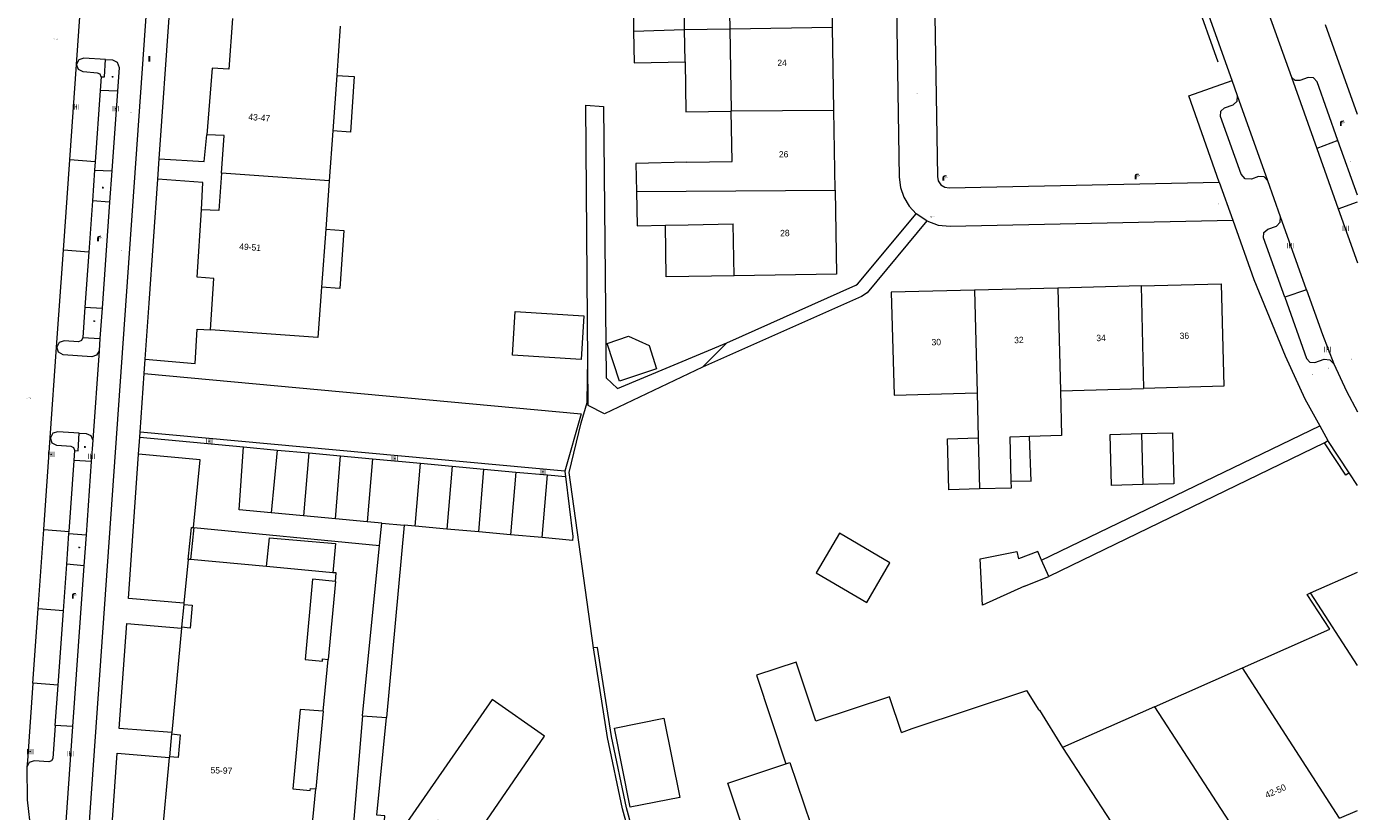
# Model space of a CAD drawing. Header units: metres. Extents: x 197457 to 198138, y 353986 to 354984.
# Tile 162 of 217: x 198033 to 198138, y 354370 to 354432. Entities that reach past the tile are written whole.
import ezdxf
from ezdxf.enums import TextEntityAlignment as Align

# ---------------------------------------------------------------- set-up
doc = ezdxf.new("R2010")
doc.units = ezdxf.units.M
doc.header["$MEASUREMENT"] = 0
for name, color, linetype, lineweight, true_color in [('afsluitpaal', 7, 'Continuous', 0, 0xde7233), ('benzine-   olieput', 7, 'Continuous', 0, 0x104b6e), ('kolk', 7, 'Continuous', 0, 0x104b6e), ('lichtmast', 7, 'Continuous', 0, 0x104b6e), ('verkeersbordpaal', 7, 'Continuous', 0, 0x104b6e)]:
    doc.layers.add(name, color=color, linetype=linetype, lineweight=lineweight, true_color=true_color)
for name, color, linetype, lineweight in [('bijgebouw', 1, 'Continuous', 13), ('Grens gebouw op maaiveld onder overbouw', 1, 'Continuous', 13), ('grens individueel parkeervak', 7, 'Continuous', 0), ('Grens maaiveld', 253, 'Continuous', 0), ('grens WOZ object', 7, 'Continuous', 0), ('hoofdgebouw', 1, 'Continuous', 0), ('Hoogtepunt', 7, 'Continuous', 0), ('huisnummerreeks BGT', 7, 'Continuous', 0), ('kant muur', 30, 'Continuous', 0), ('kant muur geen IMGeo', 30, 'Continuous', 0), ('kant verharding', 7, 'Continuous', 0), ('molgoot weginrichtingselement lijn', 7, 'Continuous', 0), ('muur breder dan 30cm', 30, 'Continuous', 0), ('overbouw', 1, 'Continuous', 13), ('raster geen IMGeo', 7, 'Continuous', 0), ('schutting geen IMGeo', 7, 'Continuous', 0), ('tussenmuur', 1, 'Continuous', 13), ('tussenmuur bijgebouw (GBKN Zuid)', 1, 'Continuous', 13), ('vlakafsluiter', 1, 'Continuous', 0), ('waterleidingput', 132, 'Continuous', 0), ('weginrichtingselement', 7, 'Continuous', 0)]:
    doc.layers.add(name, color=color, linetype=linetype, lineweight=lineweight)
doc.styles.add('Style-STANDARD', font='STANDARD.shx')
doc.styles.add('Style-WORKING', font='WORKING.shx')

# ---------------------------------------------------------------- blocks, each defined once
blk = doc.blocks.new('kolk')
at = {"layer": 'kolk', "linetype": 'Continuous', "lineweight": 0, "true_color": 0xbd2877}
for points in [[(-0.49, -0.43), (-0.49, 0), (-0.49, 0.42), (-0.4, 0.42), (-0.4, 0), (-0.4, -0.43)], [(-0.19, -0.43), (-0.19, 0), (-0.19, 0.42), (-0.11, 0.42), (-0.11, 0), (-0.11, -0.43)], [(0.11, -0.43), (0.11, 0), (0.11, 0.42), (0.19, 0.42), (0.19, 0), (0.19, -0.43)], [(0.4, -0.43), (0.4, 0), (0.4, 0.42), (0.49, 0.42), (0.49, 0), (0.49, -0.43)]]:
    blk.add_hatch(color=232, dxfattribs=at).paths.add_polyline_path(points)
at = {"layer": 'kolk', "linetype": 'Continuous', "lineweight": 0, "true_color": 0x681648}
blk.add_hatch(color=219, dxfattribs=at).paths.add_polyline_path([(0.1, 0, 1), (-0.1, 0, 1)])
blk = doc.blocks.new('benzineolieput')
at = {"layer": 'benzine-   olieput', "linetype": 'Continuous', "lineweight": 0, "true_color": 0xbd2877}
h = blk.add_hatch(color=232, dxfattribs=at)
edge = h.paths.add_edge_path()
edge.add_spline(control_points=[(0.4, 0), (0.4, 0), (0.4, 0.1), (0.4, 0.2), (0.3, 0.3), (0.1, 0.3), (0, 0.3), (-0.2, 0.3), (-0.3, 0.2), (-0.4, 0.1), (-0.4, 0.1), (-0.4, -0.1), (-0.4, -0.1), (-0.3, -0.2), (-0.3, -0.3), (-0.1, -0.3), (0, -0.3), (0.3, -0.3), (0.4, -0.2), (0.4, -0.1), (0.4, 0), (0.4, 0)], knot_values=[0, 0, 0, 0, 0.060484, 0.060484, 0.178041, 0.178041, 0.295599, 0.295599, 0.413157, 0.413157, 0.498623, 0.498623, 0.584089, 0.584089, 0.669555, 0.669555, 0.808438, 0.808438, 0.94732, 0.94732, 1, 1, 1, 1], degree=3, periodic=0)
edge = h.paths.add_edge_path(flags=16)
edge.add_ellipse((0, 0), major_axis=(0.392, 0), ratio=0.689655, start_angle=0, end_angle=360)
h = blk.add_hatch(color=232, dxfattribs=at)
h.paths.add_polyline_path([(-0.1, -0.1, -0.572477), (-0.1, 0.1, 0.381612), (-0.1, 0.2), (-0.2, 0.2), (-0.2, -0.2), (-0.1, -0.2, 0.381612)])
h.paths.add_polyline_path([(-0.1, -0.1), (-0.2, -0.1), (-0.2, 0), (-0.1, 0, -1)], flags=16)
h.paths.add_polyline_path([(-0.1, 0), (-0.2, 0), (-0.2, 0.1), (-0.1, 0.1, -1)], flags=16)
at = {"layer": 'benzine-   olieput', "linetype": 'Continuous', "lineweight": 0, "true_color": 0x681648}
blk.add_hatch(color=219, dxfattribs=at).paths.add_polyline_path([(0.1, 0, 1), (-0.1, 0, 1)])
at = {"layer": 'benzine-   olieput', "linetype": 'Continuous', "lineweight": 0, "true_color": 0xbd2877}
h = blk.add_hatch(color=232, dxfattribs=at)
h.paths.add_polyline_path([(0.3, -0.1), (0.3, 0.1, 1), (0.1, 0.1), (0.1, 0.1, -0.377964), (0.1, -0.1), (0.1, -0.1, 1)])
h.paths.add_polyline_path([(0.1, -0.1), (0.1, 0.1, -1), (0.2, 0.1), (0.2, -0.1, -1)], flags=16)
blk = doc.blocks.new('lichtmast')
at = {"layer": 'lichtmast', "linetype": 'Continuous', "lineweight": 0, "true_color": 0xbd2877}
for points in [[(0.15, 0.42, -0.344151), (0.3, 0.61), (0.43, 0.64, 0.960861), (0.4, 0.79), (0.1, 0.74, 0.366629), (-0.15, 0.45), (-0.15, -0.1), (0, -0.1, -0.414214), (-0.1, 0, -1), (0.1, 0, -0.414214), (0, -0.1), (0.15, -0.1)], [(0.35, 0.55, 1), (0.3, 0.56), (0.23, 0.32, 1), (0.28, 0.31)], [(0.42, 0.58, 1), (0.38, 0.57), (0.44, 0.33, 1), (0.48, 0.34)], [(0.49, 0.61, 1), (0.45, 0.58), (0.63, 0.4, 1), (0.66, 0.43)]]:
    blk.add_hatch(color=232, dxfattribs=at).paths.add_polyline_path(points)
at = {"layer": 'lichtmast', "linetype": 'Continuous', "lineweight": 0, "true_color": 0x681648}
blk.add_hatch(color=219, dxfattribs=at).paths.add_polyline_path([(-0.1, 0, 1), (0.1, 0, 1)])
blk = doc.blocks.new('afsluitpaal')
at = {"layer": 'afsluitpaal', "linetype": 'Continuous', "lineweight": 0, "true_color": 0xbd2877}
blk.add_hatch(color=232, dxfattribs=at).paths.add_polyline_path([(0.2, 0.6, 1), (-0.1, 0.6), (-0.1, 0.1), (-0.3, 0.1), (-0.3, -0.1), (0, -0.1, -0.414214), (-0.1, 0, -1), (0.1, 0, -0.414214), (0, -0.1), (0.3, -0.1), (0.3, 0.1), (0.2, 0.1)])
at = {"layer": 'afsluitpaal', "linetype": 'Continuous', "lineweight": 0, "true_color": 0x681648}
blk.add_hatch(color=219, dxfattribs=at).paths.add_polyline_path([(0.1, 0, 1), (-0.1, 0, 1)])
blk = doc.blocks.new('waterleidingput')
at = {"layer": 'waterleidingput', "linetype": 'Continuous', "lineweight": 0, "true_color": 0x248bcb}
h = blk.add_hatch(color=142, dxfattribs=at)
edge = h.paths.add_edge_path()
edge.add_spline(control_points=[(0.4, 0), (0.4, 0), (0.4, 0.1), (0.4, 0.2), (0.3, 0.3), (0.1, 0.3), (0, 0.3), (-0.2, 0.3), (-0.3, 0.2), (-0.4, 0.1), (-0.4, 0.1), (-0.4, -0.1), (-0.4, -0.1), (-0.3, -0.2), (-0.3, -0.3), (-0.1, -0.3), (0, -0.3), (0.3, -0.3), (0.4, -0.2), (0.4, -0.1), (0.4, 0), (0.4, 0)], knot_values=[0, 0, 0, 0, 0.060484, 0.060484, 0.178041, 0.178041, 0.295599, 0.295599, 0.413157, 0.413157, 0.498623, 0.498623, 0.584089, 0.584089, 0.669555, 0.669555, 0.808438, 0.808438, 0.94732, 0.94732, 1, 1, 1, 1], degree=3, periodic=0)
edge = h.paths.add_edge_path(flags=16)
edge.add_ellipse((0, 0), major_axis=(0.392, 0), ratio=0.689655, start_angle=0, end_angle=360)
for points in [[(-0.1, -0.1, -0.141608), (-0.1, 0), (-0.1, -0.1), (-0.2, 0.2), (-0.2, 0.2), (-0.1, -0.2), (-0.1, -0.2)], [(0, 0.2), (0, 0.2), (-0.1, 0.1, -0.269854), (0, 0.1)], [(0.2, 0.2), (0.2, 0.2), (0.1, -0.1), (0.1, 0, -0.141608), (0, -0.1), (0.1, -0.2), (0.1, -0.2)]]:
    blk.add_hatch(color=142, dxfattribs=at).paths.add_polyline_path(points)
at = {"layer": 'waterleidingput', "linetype": 'Continuous', "lineweight": 0, "true_color": 0x104b6e}
blk.add_hatch(color=156, dxfattribs=at).paths.add_polyline_path([(0.1, 0, 1), (-0.1, 0, 1)])
blk = doc.blocks.new('paal')
at = {"layer": 'verkeersbordpaal', "linetype": 'Continuous', "lineweight": 0, "true_color": 0xbd2877}
blk.add_hatch(color=232, dxfattribs=at).paths.add_polyline_path([(0.15, 0.8), (-0.15, 0.8), (-0.15, -0.1), (0, -0.1, -0.414214), (-0.1, 0, -1), (0.1, 0, -0.414214), (0, -0.1), (0.15, -0.1)])
at = {"layer": 'verkeersbordpaal', "linetype": 'Continuous', "lineweight": 0, "true_color": 0x681648}
blk.add_hatch(color=219, dxfattribs=at).paths.add_polyline_path([(-0.1, 0, 1), (0.1, 0, 1)])

msp = doc.modelspace()

# ---------------------------------------------------------------- linework, layer by layer
at = {"layer": 'bijgebouw', "linetype": 'Continuous', "lineweight": 13, "flags": 128}
for points in [[(198084.998, 354431.457), (198084.959, 354433.849), (198080.96, 354433.783), (198081, 354431.335)], [(198081, 354431.335), (198081.04, 354428.864), (198085.04, 354428.93)], [(198076.898, 354405.566), (198071.508, 354405.907), (198071.724, 354409.342), (198077.115, 354409.002), (198076.898, 354405.566)], [(198120.93, 354395.77), (198118.48, 354395.704), (198118.374, 354399.703), (198120.823, 354399.769)], [(198120.823, 354399.769), (198123.272, 354399.834), (198123.379, 354395.835), (198120.93, 354395.77)], [(198108.139, 354395.428), (198105.716, 354395.364), (198105.609, 354399.362), (198108.038, 354399.427)], [(198083.383, 354377.431), (198084.618, 354371.226), (198080.731, 354370.452), (198079.496, 354376.657), (198083.383, 354377.431)]]:
    msp.add_lwpolyline(points, dxfattribs=at)
at = {"layer": 'Grens gebouw op maaiveld onder overbouw', "linetype": 'Continuous', "lineweight": 13}
msp.add_line((198136.366, 354369.581), (198137.766, 354370.206), dxfattribs=at)
at = {"layer": 'Grens gebouw op maaiveld onder overbouw', "linetype": 'Continuous', "lineweight": 13, "flags": 128}
for points in [[(198057.625, 354388.17), (198055.836, 354388.332), (198055.246, 354382.039), (198056.6, 354381.912), (198056.616, 354382.081), (198057.044, 354382.035)], [(198045.725, 354386.357), (198046.4, 354386.295), (198046.238, 354384.501), (198045.561, 354384.565)], [(198056.663, 354377.985), (198054.869, 354378.127), (198054.291, 354371.891), (198055.645, 354371.762), (198055.66, 354371.922), (198056.088, 354371.881)], [(198044.771, 354376.205), (198045.448, 354376.141), (198045.277, 354374.339), (198044.599, 354374.41)]]:
    msp.add_lwpolyline(points, dxfattribs=at)
at = {"layer": 'grens individueel parkeervak', "linetype": 'Continuous', "lineweight": 0}
for p, q in [((198036.792, 354421.239), (198037.32, 354428.722)), ((198037.327, 354428.721), (198037.32, 354428.722)), ((198039.244, 354427.746), (198039.17, 354426.688)), ((198132.59, 354427.718), (198134.576, 354422.131)), ((198039.17, 354426.688), (198038.779, 354421.094)), ((198130.739, 354419.59), (198128.366, 354426.267)), ((198136.24, 354422.759), (198134.576, 354422.131)), ((198137.766, 354418.463), (198136.24, 354422.759)), ((198134.576, 354422.131), (198136.261, 354417.388)), ((198036.292, 354414.152), (198036.792, 354421.239)), ((198038.779, 354421.094), (198036.792, 354421.239)), ((198038.779, 354421.094), (198038.734, 354420.444)), ((198038.734, 354420.444), (198038.565, 354418.031)), ((198038.565, 354418.031), (198038.282, 354413.99)), ((198136.261, 354417.388), (198137.766, 354417.952)), ((198136.261, 354417.388), (198137.766, 354413.156)), ((198133.772, 354411.054), (198131.739, 354416.775)), ((198035.755, 354406.54), (198036.292, 354414.152)), ((198038.282, 354413.99), (198036.292, 354414.152)), ((198038.282, 354413.99), (198037.981, 354409.687)), ((198133.772, 354411.054), (198132.079, 354410.456)), ((198037.981, 354409.687), (198037.814, 354407.3)), ((198035.772, 354406.54), (198035.755, 354406.54)), ((198034.747, 354392.24), (198035.253, 354399.421)), ((198035.272, 354399.42), (198035.253, 354399.421)), ((198050.416, 354398.719), (198053.048, 354398.476)), ((198036.738, 354392.089), (198037.137, 354397.666)), ((198037.137, 354397.666), (198037.192, 354398.428)), ((198053.048, 354398.476), (198052.575, 354393.554)), ((198053.048, 354398.476), (198055.54, 354398.245)), ((198055.54, 354398.245), (198055.108, 354393.316)), ((198055.54, 354398.245), (198058.03, 354398.015)), ((198057.62, 354393.079), (198058.03, 354398.015)), ((198058.03, 354398.015), (198060.536, 354397.784)), ((198060.536, 354397.784), (198060.099, 354392.846)), ((198063.868, 354392.499), (198064.283, 354397.438)), ((198064.283, 354397.438), (198066.782, 354397.207)), ((198066.782, 354397.207), (198066.357, 354392.275)), ((198066.782, 354397.207), (198069.267, 354396.977)), ((198068.861, 354392.049), (198069.267, 354396.977)), ((198069.267, 354396.977), (198071.757, 354396.747)), ((198071.757, 354396.747), (198071.348, 354391.824)), ((198071.757, 354396.747), (198074.249, 354396.517)), ((198073.839, 354391.6), (198074.249, 354396.517)), ((198074.249, 354396.517), (198075.666, 354396.386)), ((198055.108, 354393.316), (198052.575, 354393.554)), ((198057.62, 354393.079), (198055.108, 354393.316)), ((198060.099, 354392.846), (198057.62, 354393.079)), ((198066.357, 354392.275), (198063.868, 354392.499)), ((198068.861, 354392.049), (198066.357, 354392.275)), ((198034.307, 354386.013), (198034.747, 354392.24)), ((198034.747, 354392.24), (198036.738, 354392.089)), ((198036.554, 354389.516), (198036.727, 354391.936)), ((198036.727, 354391.936), (198036.738, 354392.089)), ((198071.348, 354391.824), (198068.861, 354392.049)), ((198073.839, 354391.6), (198071.348, 354391.824)), ((198036.291, 354385.847), (198036.554, 354389.516)), ((198033.896, 354380.186), (198034.307, 354386.013)), ((198036.291, 354385.847), (198034.307, 354386.013)), ((198035.874, 354380.02), (198036.291, 354385.847)), ((198035.874, 354380.02), (198033.896, 354380.186)), ((198035.648, 354376.873), (198035.874, 354380.02))]:
    msp.add_line(p, q, dxfattribs=at)
at = {"layer": 'grens individueel parkeervak', "linetype": 'Continuous', "lineweight": 0, "flags": 128}
for points in [[(198039.244, 354427.746), (198039.164, 354427.953), (198038.965, 354428.051), (198037.829, 354428.145), (198037.462, 354428.332), (198037.327, 354428.721)], [(198136.24, 354422.759), (198134.601, 354427.375), (198134.328, 354427.68), (198133.919, 354427.704), (198133.247, 354427.475), (198132.875, 354427.479), (198132.59, 354427.718)], [(198130.739, 354419.59), (198130.448, 354419.904), (198130.021, 354419.927), (198129.462, 354419.727), (198128.974, 354419.751), (198128.647, 354420.113), (198127.032, 354424.649), (198127.052, 354425.053), (198127.351, 354425.324), (198128.029, 354425.57), (198128.337, 354425.851), (198128.366, 354426.267)], [(198132.079, 354410.456), (198130.416, 354415.133), (198130.437, 354415.536), (198130.738, 354415.806), (198131.414, 354416.042), (198131.722, 354416.344), (198131.739, 354416.775)], [(198132.079, 354410.456), (198133.782, 354405.668), (198134.046, 354405.374), (198134.441, 354405.35), (198135.151, 354405.592), (198135.599, 354405.563), (198135.919, 354405.249)], [(198133.772, 354411.054), (198135.022, 354407.538), (198135.919, 354405.249)], [(198037.814, 354407.3), (198037.701, 354407.079), (198037.483, 354406.962), (198036.361, 354407.033), (198035.965, 354406.908), (198035.772, 354406.54)], [(198037.192, 354398.428), (198037.115, 354398.652), (198036.896, 354398.744), (198035.775, 354398.824), (198035.404, 354399.021), (198035.272, 354399.42)], [(198052.575, 354393.554), (198050.083, 354393.789), (198050.416, 354398.719)], [(198075.666, 354396.386), (198076.238, 354391.679), (198076.218, 354391.385), (198073.839, 354391.6)], [(198033.896, 354380.186), (198033.462, 354374.093), (198033.433, 354373.591)], [(198035.648, 354376.873), (198035.462, 354374.271), (198035.356, 354374.079), (198035.152, 354374), (198033.997, 354374.08), (198033.615, 354373.951), (198033.433, 354373.591)]]:
    msp.add_lwpolyline(points, dxfattribs=at)
at = {"layer": 'Grens maaiveld', "linetype": 'Continuous', "lineweight": 0}
for p, q in [((198075.624, 354396.813), (198042.301, 354399.87)), ((198135.191, 354399.038), (198135.461, 354399.217)), ((198137.118, 354396.691), (198135.461, 354399.217)), ((198045.725, 354386.357), (198045.561, 354384.565)), ((198044.771, 354376.205), (198044.599, 354374.41))]:
    msp.add_line(p, q, dxfattribs=at)
at = {"layer": 'Grens maaiveld', "linetype": 'Continuous', "lineweight": 0, "flags": 128}
for points in [[(198137.118, 354396.691), (198136.851, 354396.515), (198135.191, 354399.038)], [(198052.211, 354389.33), (198052.441, 354391.598), (198057.629, 354391.13), (198057.424, 354388.852)]]:
    msp.add_lwpolyline(points, dxfattribs=at)
at = {"layer": 'grens WOZ object', "linetype": 'Continuous', "lineweight": 0}
for p, q in [((198084.998, 354431.457), (198088.548, 354431.515)), ((198085.04, 354428.93), (198084.998, 354431.457)), ((198088.548, 354431.515), (198088.661, 354425.1)), ((198057.727, 354427.869), (198057.414, 354423.511)), ((198088.662, 354425.063), (198088.661, 354425.1)), ((198056.86, 354415.797), (198056.534, 354411.247)), ((198083.494, 354416.112), (198085.29, 354416.148)), ((198085.29, 354416.148), (198088.817, 354416.22)), ((198088.889, 354412.147), (198088.817, 354416.22)), ((198078.925, 354406.82), (198080.602, 354407.396)), ((198080.602, 354407.396), (198082.213, 354406.681)), ((198079.904, 354403.875), (198078.925, 354406.82)), ((198082.213, 354406.681), (198082.796, 354404.845)), ((198082.796, 354404.845), (198079.904, 354403.875)), ((198112.059, 354399.537), (198110.507, 354399.493)), ((198110.507, 354399.493), (198110.599, 354396.046)), ((198108.193, 354389.941), (198111.061, 354390.519)), ((198111.061, 354390.519), (198111.193, 354389.934)), ((198108.371, 354386.294), (198108.193, 354389.941)), ((198113.566, 354388.554), (198113.003, 354389.824)), ((198111.672, 354387.806), (198113.566, 354388.554)), ((198111.672, 354387.806), (198108.371, 354386.294))]:
    msp.add_line(p, q, dxfattribs=at)
at = {"layer": 'grens WOZ object', "linetype": 'Continuous', "lineweight": 0, "flags": 128}
for points in [[(198085.04, 354428.93), (198085.105, 354425.005), (198088.662, 354425.063)], [(198057.727, 354427.869), (198059.103, 354427.776), (198058.81, 354423.417), (198057.414, 354423.511)], [(198056.86, 354415.797), (198058.279, 354415.696), (198057.955, 354411.146), (198056.534, 354411.247)], [(198088.889, 354412.147), (198083.566, 354412.053), (198083.494, 354416.112)], [(198110.599, 354396.046), (198112.179, 354396.042), (198112.059, 354399.537)], [(198097.156, 354391.943), (198095.335, 354388.842), (198099.287, 354386.521), (198101.108, 354389.622), (198097.156, 354391.943)], [(198113.003, 354389.824), (198112.701, 354390.507), (198111.193, 354389.934)]]:
    msp.add_lwpolyline(points, dxfattribs=at)
at = {"layer": 'hoofdgebouw', "linetype": 'Continuous', "lineweight": 0}
for p, q in [((198088.435, 354437.92), (198088.548, 354431.515)), ((198096.607, 354431.656), (198096.504, 354438.067)), ((198058.004, 354431.735), (198057.727, 354427.869)), ((198096.712, 354425.144), (198096.607, 354431.656)), ((198088.731, 354421.119), (198088.662, 354425.063)), ((198096.814, 354418.87), (198096.712, 354425.144)), ((198057.414, 354423.511), (198057.133, 354419.597)), ((198085.19, 354421.047), (198088.731, 354421.119)), ((198057.133, 354419.597), (198056.86, 354415.797)), ((198114.274, 354411.187), (198107.746, 354411.02)), ((198120.802, 354411.354), (198114.274, 354411.187)), ((198107.949, 354402.951), (198108.038, 354399.427)), ((198114.474, 354403.129), (198121.004, 354403.307)), ((198046.066, 354389.893), (198045.735, 354386.457)), ((198046.266, 354389.875), (198046.066, 354389.893)), ((198052.211, 354389.33), (198046.266, 354389.875)), ((198057.424, 354388.852), (198052.211, 354389.33)), ((198134.094, 354387.267), (198137.766, 354388.886)), ((198045.735, 354386.457), (198045.725, 354386.357)), ((198045.555, 354384.498), (198044.78, 354376.303)), ((198045.561, 354384.565), (198045.555, 354384.498)), ((198056.663, 354377.985), (198057.044, 354382.035)), ((198121.856, 354378.324), (198128.753, 354381.379)), ((198102.863, 354376.617), (198111.854, 354379.598)), ((198112.817, 354378.063), (198111.854, 354379.598)), ((198121.856, 354378.324), (198114.653, 354375.134)), ((198044.78, 354376.303), (198044.771, 354376.205)), ((198102.017, 354376.305), (198102.863, 354376.617)), ((198044.593, 354374.351), (198043.817, 354366.125)), ((198044.599, 354374.41), (198044.593, 354374.351)), ((198055.703, 354367.833), (198056.088, 354371.881))]:
    msp.add_line(p, q, dxfattribs=at)
at = {"layer": 'hoofdgebouw', "linetype": 'Continuous', "lineweight": 0, "flags": 128}
for points in [[(198049.553, 354432.342), (198049.269, 354428.352), (198047.957, 354428.433), (198047.525, 354423.193)], [(198048.689, 354420.203), (198048.898, 354423.15), (198047.525, 354423.193)], [(198085.19, 354421.047), (198081.181, 354420.966), (198081.226, 354418.754)], [(198048.689, 354420.203), (198048.479, 354417.256), (198047.122, 354417.31)], [(198081.226, 354418.754), (198081.281, 354416.067), (198083.494, 354416.112)], [(198096.814, 354418.87), (198096.92, 354412.277), (198088.889, 354412.147)], [(198047.813, 354407.906), (198048.099, 354411.93), (198046.769, 354412.039), (198047.122, 354417.31)], [(198056.534, 354411.247), (198056.25, 354407.293), (198047.813, 354407.906)], [(198120.802, 354411.354), (198127.075, 354411.515), (198127.281, 354403.477), (198121.004, 354403.307)], [(198107.746, 354411.02), (198101.21, 354410.853), (198101.43, 354402.774), (198107.949, 354402.951)], [(198114.474, 354403.129), (198114.561, 354399.607), (198112.059, 354399.537)], [(198110.599, 354396.046), (198110.614, 354395.494), (198108.139, 354395.428)], [(198057.625, 354388.17), (198057.685, 354388.828), (198057.424, 354388.852)], [(198128.753, 354381.379), (198135.608, 354384.415), (198133.827, 354387.149), (198134.094, 354387.267)], [(198102.017, 354376.305), (198101.086, 354379.114), (198095.305, 354377.198), (198093.766, 354381.841), (198090.647, 354380.807), (198092.953, 354373.851)], [(198112.817, 354378.063), (198112.845, 354378.073), (198114.653, 354375.134)], [(198090.559, 354365.854), (198088.407, 354372.345), (198092.953, 354373.851)]]:
    msp.add_lwpolyline(points, dxfattribs=at)
at = {"layer": 'kant muur', "linetype": 'Continuous', "lineweight": 0}
for p in [(198135.191, 354399.038), (198137.118, 354396.691)]:
    msp.add_line(p, (198135.461, 354399.217), dxfattribs=at)
at = {"layer": 'kant muur', "linetype": 'Continuous', "lineweight": 0, "flags": 128}
msp.add_lwpolyline([(198137.118, 354396.691), (198136.851, 354396.515), (198135.191, 354399.038)], dxfattribs=at)
at = {"layer": 'kant muur geen IMGeo', "linetype": 'Continuous', "lineweight": 0, "flags": 128}
for points in [[(198082.269, 354362.499), (198082.578, 354362.583), (198080.447, 354370.398), (198079.266, 354375.987), (198078.179, 354382.98), (198077.862, 354382.943)], [(198082.269, 354362.499), (198080.136, 354370.323), (198078.951, 354375.929), (198077.862, 354382.943)]]:
    msp.add_lwpolyline(points, dxfattribs=at)
at = {"layer": 'kant verharding', "linetype": 'Continuous', "lineweight": 0}
for p, q in [((198127.937, 354427.474), (198122.051, 354444.034)), ((198104.584, 354435.092), (198104.649, 354430.993)), ((198129.998, 354435.01), (198132.59, 354427.718)), ((198042.745, 354432.492), (198035.893, 354335.14)), ((198037.32, 354428.722), (198037.61, 354432.835)), ((198043.795, 354421.334), (198044.601, 354432.767)), ((198124.535, 354426.259), (198127.937, 354427.474)), ((198128.366, 354426.267), (198127.937, 354427.474)), ((198040.522, 354426.621), (198039.17, 354426.688)), ((198040.522, 354426.621), (198040.082, 354420.371)), ((198126.931, 354419.494), (198124.535, 354426.259)), ((198043.682, 354419.727), (198043.795, 354421.334)), ((198038.734, 354420.444), (198040.082, 354420.371)), ((198040.082, 354420.371), (198039.91, 354417.929)), ((198043.012, 354409.986), (198043.682, 354419.727)), ((198131.739, 354416.775), (198130.739, 354419.59)), ((198039.91, 354417.929), (198038.565, 354418.031)), ((198039.91, 354417.929), (198039.324, 354409.614)), ((198103.99, 354416.447), (198103.152, 354417.013)), ((198037.981, 354409.687), (198039.324, 354409.614)), ((198039.324, 354409.614), (198039.156, 354407.218)), ((198042.703, 354405.598), (198043.012, 354409.986)), ((198037.814, 354407.3), (198039.156, 354407.218)), ((198039.156, 354407.218), (198039.087, 354406.245)), ((198035.253, 354399.421), (198035.755, 354406.54)), ((198039.087, 354406.245), (198038.594, 354399.251)), ((198042.625, 354404.488), (198042.703, 354405.598)), ((198042.301, 354399.87), (198042.625, 354404.488)), ((198042.273, 354399.471), (198042.301, 354399.87)), ((198113.003, 354389.824), (198134.817, 354400.379)), ((198134.817, 354400.379), (198135.461, 354399.217)), ((198038.594, 354399.251), (198038.475, 354397.566)), ((198042.179, 354398.143), (198042.273, 354399.471)), ((198042.273, 354399.471), (198050.416, 354398.719)), ((198135.191, 354399.038), (198113.566, 354388.554)), ((198038.475, 354397.566), (198037.137, 354397.666)), ((198038.475, 354397.566), (198038.071, 354391.823)), ((198060.536, 354397.784), (198064.283, 354397.438)), ((198137.766, 354395.69), (198137.118, 354396.691)), ((198046.527, 354392.389), (198061.089, 354390.983)), ((198061.265, 354392.736), (198060.099, 354392.846)), ((198061.089, 354390.983), (198061.265, 354392.736)), ((198061.265, 354392.736), (198063.018, 354392.576)), ((198063.018, 354392.576), (198061.629, 354377.489)), ((198063.868, 354392.499), (198063.018, 354392.576)), ((198036.727, 354391.936), (198038.071, 354391.823)), ((198038.071, 354391.823), (198037.9, 354389.4)), ((198059.749, 354377.624), (198061.089, 354390.983)), ((198037.9, 354389.4), (198036.554, 354389.516)), ((198037.9, 354389.4), (198037.012, 354376.79)), ((198037.012, 354376.79), (198035.343, 354353.088)), ((198037.012, 354376.79), (198035.648, 354376.873))]:
    msp.add_line(p, q, dxfattribs=at)
at = {"layer": 'kant verharding', "linetype": 'Continuous', "lineweight": 0, "flags": 128}
for points in [[(198101.352, 354449.962), (198101.836, 354419.871), (198101.931, 354419.077), (198102.193, 354418.303), (198102.61, 354417.601), (198103.152, 354417.013)], [(198104.649, 354430.993), (198104.826, 354419.924), (198104.896, 354419.591), (198105.104, 354419.286), (198105.415, 354419.09), (198105.751, 354419.033), (198126.931, 354419.494)], [(198137.766, 354424.811), (198135.267, 354431.842)], [(198039.593, 354429.118), (198037.902, 354429.228), (198037.51, 354429.093), (198037.327, 354428.721)], [(198039.244, 354427.746), (198039.504, 354427.742), (198039.593, 354429.118)], [(198039.593, 354429.118), (198040.131, 354429.083), (198040.509, 354428.894), (198040.654, 354428.496), (198040.522, 354426.621)], [(198086.42, 354404.975), (198078.718, 354401.318), (198077.447, 354401.969), (198077.261, 354425.524), (198078.636, 354425.436), (198078.844, 354404.141), (198079.744, 354403.297), (198088.326, 354406.894)], [(198043.795, 354421.334), (198047.335, 354421.107), (198047.525, 354423.193)], [(198047.122, 354417.31), (198047.233, 354419.464), (198043.682, 354419.727)], [(198103.99, 354416.447), (198099.328, 354410.816), (198098.867, 354410.51), (198086.42, 354404.975)], [(198088.326, 354406.894), (198098.438, 354411.4), (198098.562, 354411.488), (198103.152, 354417.013)], [(198103.99, 354416.447), (198104.879, 354416.129), (198105.818, 354416.035), (198128.002, 354416.508)], [(198128.002, 354416.508), (198129.653, 354411.855), (198132.108, 354405.875), (198133.653, 354402.48), (198134.817, 354400.379)], [(198042.703, 354405.598), (198046.622, 354405.272), (198046.789, 354407.961), (198047.813, 354407.906)], [(198039.087, 354406.245), (198038.89, 354405.907), (198038.518, 354405.785), (198036.264, 354405.936), (198035.898, 354406.14), (198035.772, 354406.54)], [(198135.919, 354405.249), (198136.916, 354403.09), (198137.766, 354401.472)], [(198042.625, 354404.488), (198076.888, 354401.319), (198075.624, 354396.813)], [(198037.535, 354399.804), (198035.854, 354399.894), (198035.458, 354399.786), (198035.272, 354399.42)], [(198037.192, 354398.428), (198037.46, 354398.42), (198037.535, 354399.804)], [(198037.535, 354399.804), (198038.068, 354399.775), (198038.43, 354399.612), (198038.594, 354399.251)], [(198045.735, 354386.457), (198041.383, 354386.817), (198042.179, 354398.143)], [(198046.49, 354392.392), (198047.013, 354397.699), (198042.179, 354398.143)], [(198075.624, 354396.813), (198075.617, 354396.79), (198075.666, 354396.386)], [(198044.78, 354376.303), (198040.661, 354376.625), (198041.263, 354384.861), (198045.555, 354384.498)], [(198059.749, 354377.624), (198058.993, 354368.577), (198059.779, 354368.618), (198059.279, 354360.248), (198080.797, 354365.587), (198080.324, 354367.458), (198061.023, 354362.761), (198065.657, 354369.445), (198068.292, 354367.675), (198074.023, 354376.018), (198069.901, 354378.908), (198061.256, 354366.418), (198061.485, 354369.781), (198060.872, 354369.836), (198061.629, 354377.489)], [(198043.817, 354366.125), (198039.927, 354366.479), (198040.514, 354374.697), (198044.593, 354374.351)], [(198033.433, 354373.591), (198033.446, 354371.043), (198033.73, 354368.51), (198033.862, 354367.534), (198034.048, 354364.369), (198034.099, 354361.195), (198034.016, 354358.022), (198033.688, 354353.23)]]:
    msp.add_lwpolyline(points, dxfattribs=at)
at = {"layer": 'molgoot weginrichtingselement lijn', "linetype": 'Continuous', "lineweight": 0}
msp.add_line((198075.624, 354396.813), (198042.301, 354399.87), dxfattribs=at)
at = {"layer": 'muur breder dan 30cm', "linetype": 'Continuous', "lineweight": 0}
for p, q in [((198046.527, 354392.389), (198046.266, 354389.875)), ((198046.49, 354392.392), (198046.527, 354392.389))]:
    msp.add_line(p, q, dxfattribs=at)
at = {"layer": 'muur breder dan 30cm', "linetype": 'Continuous', "lineweight": 0, "flags": 128}
msp.add_lwpolyline([(198046.066, 354389.893), (198046.323, 354392.407), (198046.49, 354392.392)], dxfattribs=at)
at = {"layer": 'overbouw', "linetype": 'Continuous', "lineweight": 13}
for p, q in [((198057.625, 354388.17), (198057.044, 354382.035)), ((198056.663, 354377.985), (198056.088, 354371.881))]:
    msp.add_line(p, q, dxfattribs=at)
at = {"layer": 'raster geen IMGeo', "linetype": 'Continuous', "lineweight": 0}
msp.add_line((198126.854, 354428.905), (198124.836, 354434.588), dxfattribs=at)
at = {"layer": 'schutting geen IMGeo', "linetype": 'Continuous', "lineweight": 0, "flags": 128}
msp.add_lwpolyline([(198077.862, 354382.943), (198075.955, 354396.71), (198076.905, 354400.621), (198077.373, 354402.199), (198077.426, 354405.69)], dxfattribs=at)
at = {"layer": 'tussenmuur', "linetype": 'Continuous', "lineweight": 13}
for p, q in [((198088.548, 354431.515), (198096.607, 354431.656)), ((198088.661, 354425.1), (198096.712, 354425.144)), ((198057.133, 354419.597), (198048.689, 354420.203)), ((198081.226, 354418.754), (198096.814, 354418.87)), ((198114.274, 354411.187), (198114.474, 354403.129)), ((198120.802, 354411.354), (198121.004, 354403.307)), ((198107.746, 354411.02), (198107.949, 354402.951)), ((198108.038, 354399.427), (198108.139, 354395.428)), ((198137.766, 354381.576), (198134.094, 354387.267)), ((198136.366, 354369.581), (198128.753, 354381.379)), ((198121.856, 354378.324), (198129.519, 354366.524))]:
    msp.add_line(p, q, dxfattribs=at)
at = {"layer": 'tussenmuur', "linetype": 'Continuous', "lineweight": 13, "flags": 128}
for points in [[(198114.653, 354375.134), (198118.447, 354369.272), (198118.413, 354369.25)], [(198092.953, 354373.851), (198093.268, 354373.955), (198095.444, 354367.462), (198100.571, 354351.027)]]:
    msp.add_lwpolyline(points, dxfattribs=at)
at = {"layer": 'tussenmuur bijgebouw (GBKN Zuid)', "linetype": 'Continuous', "lineweight": 13}
for p, q in [((198081, 354431.335), (198084.998, 354431.457)), ((198120.823, 354399.769), (198120.93, 354395.77))]:
    msp.add_line(p, q, dxfattribs=at)
at = {"layer": 'vlakafsluiter', "linetype": 'Continuous', "lineweight": 0}
for p, q in [((198126.931, 354419.494), (198128.002, 354416.508)), ((198088.326, 354406.894), (198086.42, 354404.975)), ((198059.749, 354377.624), (198061.629, 354377.489))]:
    msp.add_line(p, q, dxfattribs=at)

# ---------------------------------------------------------------- block references
at = {"layer": 'afsluitpaal', "linetype": 'Continuous', "lineweight": 0, "xscale": 0.1, "yscale": 0.1, "zscale": 0.1}
for p in [(198126.845, 354417.751), (198135.516, 354404.875), (198137.32, 354405.583), (198134.234, 354404.38)]:
    msp.add_blockref('afsluitpaal', p, dxfattribs=at)
at = {"layer": 'benzine-   olieput', "linetype": 'Continuous', "lineweight": 0, "xscale": 0.1, "yscale": 0.1, "zscale": 0.1}
for p in [(198103.222, 354426.432), (198041.593, 354424.959)]:
    msp.add_blockref('benzineolieput', p, dxfattribs=at)
at = {"layer": 'kolk', "linetype": 'Continuous', "lineweight": 0, "xscale": 0.5, "yscale": 0.5}
for p in [(198037.254, 354425.395), (198040.408, 354425.266), (198136.86, 354415.873), (198132.504, 354414.506), (198135.422, 354406.365), (198047.717, 354399.17), (198035.323, 354398.132), (198038.501, 354397.973), (198062.284, 354397.798), (198073.899, 354396.762), (198033.675, 354374.818), (198036.834, 354374.65)]:
    msp.add_blockref('kolk', p, dxfattribs=at)
at = {"layer": 'lichtmast', "linetype": 'Continuous', "lineweight": 0, "xscale": 0.5, "yscale": 0.5}
for p in [(198136.467, 354423.938), (198105.303, 354419.649), (198120.375, 354419.774), (198039.005, 354414.897), (198037.029, 354386.871)]:
    msp.add_blockref('lichtmast', p, dxfattribs=at)
at = {"layer": 'verkeersbordpaal', "linetype": 'Continuous', "lineweight": 0, "xscale": 0.5, "yscale": 0.5}
msp.add_blockref('paal', (198043.023, 354428.996), dxfattribs=at)
at = {"layer": 'waterleidingput', "linetype": 'Continuous', "lineweight": 0, "xscale": 0.1, "yscale": 0.1, "zscale": 0.1}
for p in [(198137.225, 354421.091), (198040.84, 354414.142)]:
    msp.add_blockref('waterleidingput', p, dxfattribs=at)

# ---------------------------------------------------------------- texts
at = {"layer": 'Hoogtepunt', "linetype": 'Continuous', "lineweight": 0, "style": 'Style-WORKING'}
for s, p in [('27.04', (198035.482, 354430.661)), ('27.04', (198035.482, 354430.661)), ('28.12', (198104.255, 354416.705)), ('28.12', (198104.255, 354416.705)), ('27.24', (198033.399, 354402.494)), ('27.24', (198033.399, 354402.494))]:
    msp.add_text(s, height=0.1, dxfattribs=at).set_placement(p)
at = {"layer": 'huisnummerreeks BGT', "linetype": 'Continuous', "lineweight": 0, "style": 'Style-WORKING'}
for s, rotation, p in [('24', 0.9, (198092.652, 354428.857)), ('43-47', 355.3, (198051.651, 354424.557)), ('26', 0.9, (198092.768, 354421.681)), ('28', 0.9, (198092.868, 354415.5)), ('49-51', 356.2, (198050.936, 354414.394)), ('30', 1.5, (198104.742, 354406.942)), ('32', 1.5, (198111.218, 354407.108)), ('34', 1.5, (198117.665, 354407.272)), ('36', 1.5, (198124.2, 354407.44)), ('55-97', 357.7, (198048.684, 354373.335)), ('42-50', 24.1, (198131.346, 354371.72))]:
    msp.add_text(s, height=0.5, rotation=rotation, dxfattribs=at).set_placement(p, align=Align.MIDDLE_CENTER)
at = {"layer": 'weginrichtingselement', "style": 'Style-STANDARD'}
for p in [(198040.1, 354427.718), (198039.339, 354419.012), (198038.661, 354408.55), (198037.936, 354398.681), (198037.496, 354390.79)]:
    msp.add_text('b', height=0.1, rotation=359.66914, dxfattribs=at).set_placement(p)

doc.saveas('drawing.dxf')
